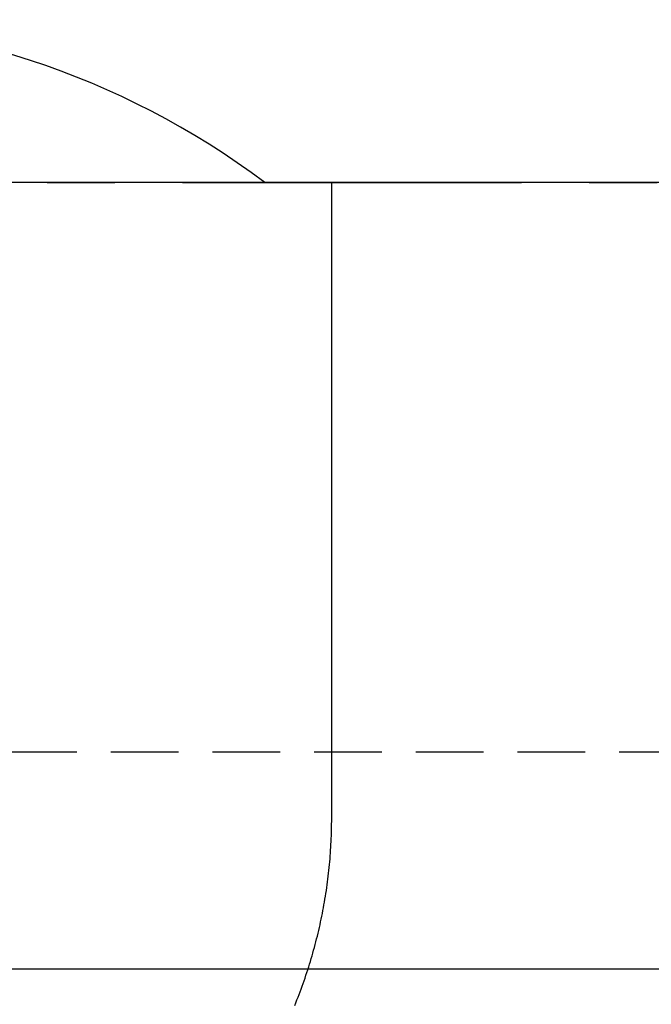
# Model space of a CAD drawing. Extents: x -148 to 326, y -148 to 326.
# Tile 7 of 10: x 9 to 32, y 236 to 272. Entities that reach past the tile are written whole.
import ezdxf

# ---------------------------------------------------------------- set-up
doc = ezdxf.new("R2010")
doc.units = 0
doc.header["$LTSCALE"] = 10
doc.linetypes.add('CENTER', pattern=[2, 1.25, -0.25, 0.25, -0.25])
doc.linetypes.add('HIDDEN', pattern=[0.375, 0.25, -0.125])
doc.layers.get('0').update_dxf_attribs({"linetype": 'CONTINUOUS'})
doc.layers.add('CENTER', color=1, linetype='CENTER')
doc.layers.add('HIDDEN', color=3, linetype='HIDDEN')

msp = doc.modelspace()

# ---------------------------------------------------------------- linework, layer by layer
for p, q in [((138, 266.3), (-138, 266.3)), ((20.5, 242.849), (20.5, 266.3)), ((-66.25, 237.3), (66.25, 237.3))]:
    msp.add_line(p, q)
msp.add_polyline3d([(19.14, 235.949, 0), (19.18, 236.049, 0), (19.22, 236.149, 0), (19.259, 236.25, 0), (19.298, 236.35, 0), (19.336, 236.451, 0), (19.374, 236.552, 0), (19.411, 236.653, 0), (19.447, 236.755, 0), (19.483, 236.856, 0), (19.518, 236.958, 0), (19.552, 237.06, 0), (19.586, 237.162, 0), (19.619, 237.264, 0), (19.652, 237.366, 0), (19.684, 237.469, 0), (19.716, 237.572, 0), (19.747, 237.675, 0), (19.777, 237.778, 0), (19.806, 237.881, 0), (19.835, 237.984, 0), (19.864, 238.088, 0), (19.892, 238.191, 0), (19.919, 238.295, 0), (19.945, 238.399, 0), (19.971, 238.503, 0), (19.997, 238.608, 0), (20.022, 238.712, 0), (20.046, 238.816, 0), (20.069, 238.921, 0), (20.092, 239.026, 0), (20.114, 239.131, 0), (20.136, 239.236, 0), (20.157, 239.341, 0), (20.177, 239.446, 0), (20.197, 239.551, 0), (20.216, 239.657, 0), (20.235, 239.762, 0), (20.253, 239.868, 0), (20.27, 239.973, 0), (20.287, 240.079, 0), (20.303, 240.185, 0), (20.318, 240.291, 0), (20.333, 240.397, 0), (20.347, 240.503, 0), (20.361, 240.609, 0), (20.374, 240.715, 0), (20.386, 240.822, 0), (20.398, 240.928, 0), (20.409, 241.034, 0), (20.419, 241.141, 0), (20.429, 241.247, 0), (20.438, 241.354, 0), (20.447, 241.461, 0), (20.454, 241.567, 0), (20.462, 241.674, 0), (20.468, 241.781, 0), (20.474, 241.887, 0), (20.48, 241.994, 0), (20.485, 242.101, 0), (20.489, 242.208, 0), (20.492, 242.315, 0), (20.495, 242.422, 0), (20.497, 242.529, 0), (20.499, 242.635, 0), (20.5, 242.742, 0), (20.5, 242.849, 0)])
msp.add_arc((0, 242.215), 30.085, 53.1844, 126.8156)
at = {"layer": 'CENTER'}
msp.add_line((-105, 266.3), (105, 266.3), dxfattribs=at)
at = {"layer": 'HIDDEN'}
msp.add_line((-92.65, 245.3), (92.65, 245.3), dxfattribs=at)

doc.saveas('drawing.dxf')
